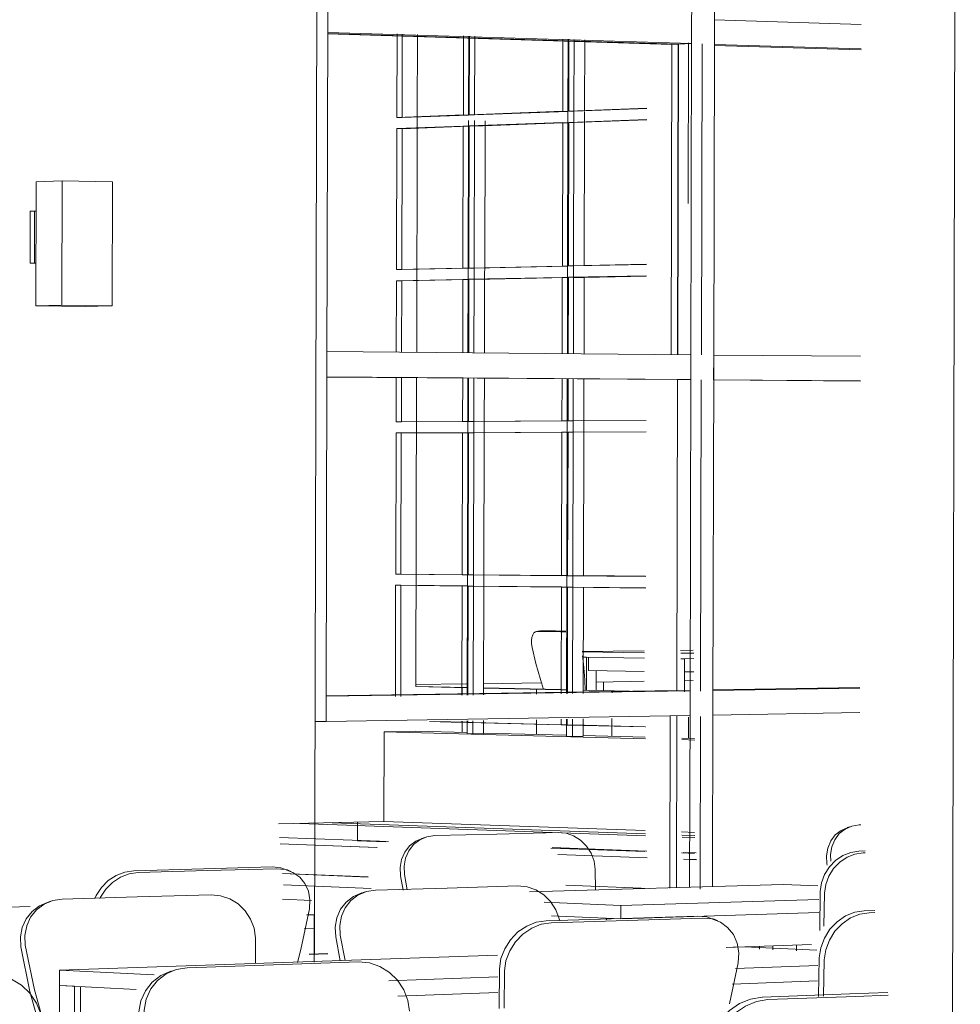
# Model space of a CAD drawing. Header units: metres. Extents: x -32 to 90, y -28 to 32.
# Tile 63 of 148: x 90.05561 to 90.05805, y 1.77589 to 1.77844. Entities that reach past the tile are written whole.
import ezdxf

# ---------------------------------------------------------------- set-up
doc = ezdxf.new("R2010")
doc.units = ezdxf.units.M
doc.linetypes.add('IMPORT-HIDDEN _4_', pattern=[0.005, 0.003333, -0.001667])
for name, color, linetype, lineweight in [('A-DETL-THIN', 151, 'Continuous', 18), ('A-FLOR', 192, 'Continuous', 18), ('A-GLAZ-CURT', 52, 'Continuous', 18), ('A-GLAZ-CWMG', 51, 'Continuous', 18), ('A-WALL', 113, 'Continuous', 18), ('A-WALL-PATT', 111, 'Continuous', 35), ('ARQ-PISO-DESN', 250, 'Continuous', 9), ('ARQ-PROJECAO', 250, 'IMPORT-HIDDEN _4_', 9), ('E-LITE-EQPM', 33, 'Continuous', 18), ('I-FURN', 30, 'Continuous', 18)]:
    doc.layers.add(name, color=color, linetype=linetype, lineweight=lineweight)

# ---------------------------------------------------------------- blocks, each defined once
blk = doc.blocks.new('FP_64-3-RESTAURANTE- ÁREA DE REFEIÇÃO AMPLIADA')
at = {"layer": 'A-WALL-PATT', "lineweight": 9}
for p, q in [((3.3045719, 1.776689), (3.304572, 1.7767089)), ((3.3047648, 1.776692), (3.3047648, 1.7767048)), ((3.3049606, 1.7766951), (3.3049606, 1.7767006)), ((3.3045717, 1.7765924), (3.3045718, 1.7766187)), ((3.3045718, 1.7766187), (3.3045718, 1.7766222)), ((3.3047646, 1.7766138), (3.3047647, 1.7766256)), ((3.3047646, 1.7765874), (3.3047646, 1.7766138)), ((3.3049604, 1.7766089), (3.3049605, 1.776629)), ((3.3051592, 1.7765772), (3.3051593, 1.7766325)), ((3.3049604, 1.7765823), (3.3049604, 1.7766089))]:
    blk.add_line(p, q, dxfattribs=at)
blk = doc.blocks.new('FP_65-3-RESTAURANTE- ÁREA DE REFEIÇÃO AMPLIADA')
at = {"layer": 'A-WALL-PATT', "lineweight": 9}
blk.add_line((3.3049382, 1.7767009), (3.3049382, 1.7767238), dxfattribs=at)

msp = doc.modelspace()

# ---------------------------------------------------------------- linework, layer by layer
at = {"layer": 'A-DETL-THIN', "lineweight": 9}
for p, q in [((90.0565572, 1.7763616), (90.0572354, 1.7763377)), ((90.0573301, 1.7763343), (90.0573636, 1.7763331))]:
    msp.add_line(p, q, dxfattribs=at)
at = {"layer": 'A-FLOR', "lineweight": 9}
for p, q in [((90.0564887, 1.7763599), (90.0564886, 1.7763112)), ((90.0565626, 1.7763084), (90.0564886, 1.7763112)), ((90.0565393, 1.7762937), (90.0562878, 1.7763032)), ((90.0572349, 1.7762833), (90.0569904, 1.7762924)), ((90.0573631, 1.7762785), (90.0573296, 1.7762798)), ((90.0572407, 1.7762671), (90.0570088, 1.7762759)), ((90.0573689, 1.7762622), (90.0573354, 1.7762635)), ((90.056294, 1.7762265), (90.0565162, 1.7762174)), ((90.0570293, 1.7761963), (90.0572467, 1.7761874)), ((90.0563691, 1.7761563), (90.0562938, 1.7761596))]:
    msp.add_line(p, q, dxfattribs=at)
at = {"layer": 'A-GLAZ-CURT', "lineweight": 9}
for p, q in [((90.0564111, 1.778406), (90.0573047, 1.7783783)), ((90.0573219, 1.778379), (90.0564113, 1.7784072)), ((90.0565915, 1.7784058), (90.0565909, 1.7781892)), ((90.0566047, 1.7781897), (90.0566052, 1.7784054)), ((90.0567636, 1.7781955), (90.0567641, 1.7784004)), ((90.0567778, 1.7784), (90.0567773, 1.7781952)), ((90.0567794, 1.7784), (90.056779, 1.7781961)), ((90.0567927, 1.7781966), (90.0567932, 1.7783995)), ((90.0570214, 1.778205), (90.0570219, 1.7783924)), ((90.0570376, 1.7783919), (90.0570372, 1.7782056)), ((90.0573047, 1.7783783), (90.0573028, 1.7775733)), ((90.0573219, 1.778379), (90.0573047, 1.7783783)), ((90.05732, 1.7775732), (90.0573219, 1.778379)), ((90.056779, 1.7781961), (90.0570214, 1.778205)), ((90.057035, 1.7782047), (90.0567927, 1.7781958)), ((90.0570353, 1.7782047), (90.0570214, 1.778205)), ((90.0570372, 1.7782056), (90.0572397, 1.7782131)), ((90.0570372, 1.7782056), (90.057051, 1.7782053)), ((90.0572397, 1.7782122), (90.057051, 1.7782053)), ((90.0565909, 1.7781892), (90.0567636, 1.7781955)), ((90.0565909, 1.7781892), (90.0566047, 1.7781888)), ((90.0567773, 1.7781952), (90.0566047, 1.7781888)), ((90.0567773, 1.7781952), (90.0567636, 1.7781955)), ((90.0570214, 1.7781755), (90.0567789, 1.7781668)), ((90.056779, 1.7781961), (90.0567927, 1.7781958)), ((90.0567926, 1.7781665), (90.0570208, 1.7781746)), ((90.0570205, 1.7778032), (90.0570214, 1.7781755)), ((90.0570213, 1.7781747), (90.0570349, 1.7781751)), ((90.0570214, 1.7781755), (90.0570352, 1.7781751)), ((90.0570371, 1.7781761), (90.0570362, 1.7778036)), ((90.0572397, 1.7781833), (90.0570371, 1.7781761)), ((90.0570371, 1.7781761), (90.0570509, 1.7781757)), ((90.0570509, 1.7781757), (90.0572396, 1.7781824)), ((90.0565909, 1.7781601), (90.05659, 1.7777941)), ((90.0567635, 1.7781663), (90.0565909, 1.7781601)), ((90.0565909, 1.7781601), (90.0566046, 1.7781598)), ((90.0566045, 1.778132), (90.0566046, 1.7781598)), ((90.0566046, 1.7781598), (90.056777, 1.7781659)), ((90.0567626, 1.7777978), (90.0567635, 1.7781663)), ((90.0567635, 1.7781663), (90.0567773, 1.778166)), ((90.0567789, 1.7781668), (90.056778, 1.7777981)), ((90.0567789, 1.7781668), (90.0567926, 1.7781665)), ((90.0566037, 1.7777944), (90.0566045, 1.7781312)), ((90.05659, 1.7777941), (90.0567626, 1.7777978)), ((90.05659, 1.7777941), (90.0566037, 1.7777939)), ((90.0567761, 1.7777975), (90.0566037, 1.7777939)), ((90.0567764, 1.7777976), (90.0567626, 1.7777978)), ((90.056778, 1.7777981), (90.0570205, 1.7778032)), ((90.056778, 1.7777981), (90.0567917, 1.7777979)), ((90.057034, 1.777803), (90.0567917, 1.7777979)), ((90.0570343, 1.777803), (90.0570205, 1.7778032)), ((90.0570362, 1.7778036), (90.0572388, 1.7778079)), ((90.0570362, 1.7778036), (90.05705, 1.7778034)), ((90.0565899, 1.777765), (90.0565894, 1.7775798)), ((90.0567625, 1.7777685), (90.0565899, 1.777765)), ((90.0565899, 1.777765), (90.0566036, 1.7777648)), ((90.0566032, 1.7775797), (90.0566036, 1.7777648)), ((90.0566036, 1.7777648), (90.056776, 1.7777683)), ((90.056762, 1.7775783), (90.0567625, 1.7777685)), ((90.0567625, 1.7777685), (90.0567763, 1.7777683)), ((90.0567779, 1.7777688), (90.0567774, 1.7775781)), ((90.0570204, 1.7777737), (90.0567779, 1.7777688)), ((90.0567779, 1.7777688), (90.0567917, 1.7777686)), ((90.0567917, 1.7777686), (90.0570339, 1.7777735)), ((90.0570199, 1.777576), (90.0570204, 1.7777737)), ((90.0570204, 1.7777737), (90.0570342, 1.7777735)), ((90.0570361, 1.777774), (90.0570356, 1.7775759)), ((90.0572387, 1.7777781), (90.0570361, 1.777774)), ((90.0570361, 1.777774), (90.0570499, 1.7777738)), ((90.0565893, 1.777514), (90.056589, 1.7773989)), ((90.0566027, 1.777399), (90.056603, 1.7775139)), ((90.0567616, 1.7773999), (90.0567619, 1.7775128)), ((90.0567773, 1.7775127), (90.056777, 1.7774)), ((90.0570195, 1.7774014), (90.0570198, 1.7775106)), ((90.0570355, 1.7775104), (90.0570352, 1.7774015)), ((90.0574127, 1.7775075), (90.0577939, 1.7775048)), ((90.057794, 1.7775051), (90.0574129, 1.7775078)), ((90.056589, 1.7773989), (90.0567616, 1.7773999)), ((90.056589, 1.7773989), (90.0566027, 1.7773989)), ((90.0567751, 1.7773999), (90.0566027, 1.7773989)), ((90.0567754, 1.7773999), (90.0567616, 1.7773999)), ((90.056777, 1.7774), (90.0570195, 1.7774014)), ((90.056777, 1.7774), (90.0567908, 1.7773999)), ((90.0570331, 1.7774013), (90.0567908, 1.7773999)), ((90.0570333, 1.7774013), (90.0570195, 1.7774014)), ((90.0570352, 1.7774015), (90.0572378, 1.7774026)), ((90.0570352, 1.7774015), (90.057049, 1.7774014)), ((90.0572378, 1.7774025), (90.057049, 1.7774014)), ((90.0565889, 1.7773699), (90.056588, 1.7770037)), ((90.0567615, 1.7773707), (90.0565889, 1.7773699)), ((90.0565889, 1.7773699), (90.0566026, 1.7773698)), ((90.0566017, 1.7770038), (90.0566026, 1.7773698)), ((90.0566026, 1.7773698), (90.056775, 1.7773706)), ((90.0567606, 1.777002), (90.0567615, 1.7773707)), ((90.0567615, 1.7773707), (90.0567753, 1.7773706)), ((90.0567769, 1.7773707), (90.056776, 1.7770019)), ((90.0570195, 1.7773718), (90.0567769, 1.7773707)), ((90.0567769, 1.7773707), (90.0567907, 1.7773707)), ((90.0567907, 1.7773707), (90.057033, 1.7773718)), ((90.0570186, 1.7769995), (90.0570195, 1.7773718)), ((90.0570195, 1.7773718), (90.0570333, 1.7773718)), ((90.0570352, 1.7773719), (90.0570343, 1.7769993)), ((90.0572378, 1.7773728), (90.0570352, 1.7773719)), ((90.0570352, 1.7773719), (90.057049, 1.7773719)), ((90.057049, 1.7773719), (90.0572377, 1.7773727)), ((90.056588, 1.7770037), (90.0566017, 1.7770038)), ((90.056588, 1.7770037), (90.0567606, 1.777002)), ((90.0567741, 1.7770021), (90.0566017, 1.7770038)), ((90.0567744, 1.7770021), (90.0567606, 1.777002)), ((90.056776, 1.7770019), (90.0567898, 1.777002)), ((90.056776, 1.7770019), (90.0570186, 1.7769995)), ((90.0570321, 1.7769996), (90.0567898, 1.777002)), ((90.0570324, 1.7769996), (90.0570186, 1.7769995)), ((90.0570343, 1.7769993), (90.0570481, 1.7769994)), ((90.0570343, 1.7769993), (90.0572369, 1.7769973)), ((90.0572368, 1.7769975), (90.0570481, 1.7769994)), ((90.0565879, 1.7769747), (90.0565872, 1.7766859)), ((90.0565879, 1.7769747), (90.0566017, 1.7769748)), ((90.0567606, 1.7769727), (90.0565879, 1.7769747)), ((90.0566009, 1.7766861), (90.0566017, 1.7769745)), ((90.0566017, 1.7769748), (90.0567741, 1.7769729)), ((90.0567599, 1.776689), (90.0567606, 1.7769727)), ((90.0567606, 1.7769727), (90.0567743, 1.7769729)), ((90.056776, 1.7769726), (90.0567753, 1.7766893)), ((90.056776, 1.7769726), (90.0567897, 1.7769727)), ((90.0570185, 1.7769699), (90.056776, 1.7769726)), ((90.0567897, 1.7769727), (90.0570174, 1.7769702)), ((90.0570178, 1.776693), (90.0570185, 1.7769699)), ((90.0570184, 1.7769702), (90.057032, 1.77697)), ((90.0570185, 1.7769699), (90.0570323, 1.77697)), ((90.0570342, 1.7769697), (90.0570335, 1.7766933)), ((90.0570342, 1.7769697), (90.057048, 1.7769698)), ((90.0572368, 1.7769675), (90.0570342, 1.7769697)), ((90.057048, 1.7769698), (90.0572367, 1.7769678)), ((90.0577921, 1.7767094), (90.0574109, 1.7767036)), ((90.057411, 1.776703), (90.0577923, 1.7767088)), ((90.0566754, 1.7766208), (90.0567597, 1.7766187)), ((90.0567732, 1.7766189), (90.0566891, 1.776621)), ((90.0567597, 1.7766187), (90.0567597, 1.7766222)), ((90.0567735, 1.7766189), (90.0567597, 1.7766187)), ((90.0567751, 1.7766225), (90.0567751, 1.7766183)), ((90.0567751, 1.7766183), (90.0567889, 1.7766185)), ((90.0567751, 1.7766183), (90.0570176, 1.7766122)), ((90.0570172, 1.7766128), (90.0567889, 1.7766185)), ((90.0570176, 1.7766122), (90.0570177, 1.7766267)), ((90.0570312, 1.7766125), (90.0570176, 1.7766128)), ((90.0570314, 1.7766125), (90.0570176, 1.7766122)), ((90.0570334, 1.776627), (90.0570333, 1.7766119)), ((90.0570333, 1.7766119), (90.0570471, 1.7766121)), ((90.0570333, 1.7766119), (90.057236, 1.7766068)), ((90.0572359, 1.7766074), (90.0570471, 1.7766121)), ((90.0573006, 1.7766358), (90.0572996, 1.7761888)), ((90.0573168, 1.7761893), (90.0573178, 1.7766361))]:
    msp.add_line(p, q, dxfattribs=at)
at = {"layer": 'A-GLAZ-CWMG', "lineweight": 9}
for p, q in [((90.0573581, 1.779284), (90.0573561, 1.7784125)), ((90.0574174, 1.7792807), (90.0574153, 1.7784107)), ((90.0564116, 1.7784098), (90.0564118, 1.7784756)), ((90.0564117, 1.7784427), (90.0564095, 1.7775483)), ((90.0573561, 1.7784446), (90.057356, 1.7783805)), ((90.0574153, 1.7783787), (90.0574154, 1.7784426)), ((90.0577964, 1.7784301), (90.0574154, 1.7784426)), ((90.0573215, 1.778379), (90.0564113, 1.7784072)), ((90.057356, 1.7783805), (90.0564116, 1.7784098)), ((90.0573561, 1.7784125), (90.057354, 1.7775408)), ((90.0574153, 1.7784107), (90.0574133, 1.7775403)), ((90.0570354, 1.7783919), (90.0570349, 1.7781899)), ((90.0570511, 1.7783915), (90.0570507, 1.7782061)), ((90.0570787, 1.7783906), (90.0570783, 1.7782071)), ((90.0573197, 1.7775732), (90.0573215, 1.778379)), ((90.057356, 1.7783805), (90.0573215, 1.778379)), ((90.057796, 1.7783643), (90.0574149, 1.7783761)), ((90.0577963, 1.7783668), (90.0574153, 1.7783787)), ((90.0570507, 1.7782061), (90.0570506, 1.7781905)), ((90.0570783, 1.7782045), (90.0570782, 1.7781898)), ((90.056777, 1.7781806), (90.056776, 1.7777829)), ((90.0567924, 1.7781811), (90.0567924, 1.7781673)), ((90.0568199, 1.7781804), (90.0568199, 1.7781683)), ((90.0570349, 1.7781899), (90.057034, 1.7777883)), ((90.0570506, 1.7781765), (90.0570497, 1.7778039)), ((90.0570506, 1.7781905), (90.0570506, 1.7781765)), ((90.0570782, 1.7781775), (90.0570773, 1.7778045)), ((90.0570782, 1.7781898), (90.0570782, 1.7781775)), ((90.0567924, 1.7781673), (90.0567915, 1.7777984)), ((90.0568199, 1.7781683), (90.056819, 1.777799)), ((90.0567915, 1.7777984), (90.0567914, 1.7777833)), ((90.056819, 1.777799), (90.0568189, 1.7777829)), ((90.057034, 1.7777883), (90.0570335, 1.7775759)), ((90.0572387, 1.7778074), (90.0570497, 1.7778034)), ((90.0570497, 1.7778039), (90.0570497, 1.7777886)), ((90.0570497, 1.7777743), (90.0570497, 1.7778034)), ((90.0570497, 1.7777886), (90.0570497, 1.7777743)), ((90.056776, 1.7777829), (90.0567755, 1.7775782)), ((90.0567914, 1.7777691), (90.0567909, 1.777578)), ((90.0567914, 1.7777833), (90.0567914, 1.7777691)), ((90.0568189, 1.7777697), (90.0568184, 1.7775778)), ((90.0568189, 1.7777829), (90.0568189, 1.7777697)), ((90.0570497, 1.7777743), (90.0570492, 1.7775758)), ((90.0572386, 1.7777776), (90.0570497, 1.7777738)), ((90.0570772, 1.7777734), (90.0570497, 1.7777738)), ((90.0570772, 1.7777744), (90.0570768, 1.7775755)), ((90.0572385, 1.7777767), (90.0570772, 1.7777734)), ((90.0564094, 1.7775154), (90.0564096, 1.7775812)), ((90.0573541, 1.7775729), (90.0564096, 1.7775812)), ((90.0573541, 1.7775729), (90.057354, 1.7775088)), ((90.0574132, 1.7775083), (90.0574134, 1.7775723)), ((90.0577945, 1.777569), (90.0574134, 1.7775723)), ((90.0564095, 1.7775483), (90.0564072, 1.7766535)), ((90.057354, 1.7775408), (90.057352, 1.7766688)), ((90.0574133, 1.7775403), (90.0574113, 1.7766697)), ((90.0573195, 1.7775084), (90.056409, 1.7775148)), ((90.057354, 1.7775088), (90.0564094, 1.7775154)), ((90.0567754, 1.7775127), (90.0567751, 1.7773852)), ((90.0567908, 1.7775126), (90.0567905, 1.7774001)), ((90.0568183, 1.7775124), (90.056818, 1.7774002)), ((90.0570333, 1.7775105), (90.057033, 1.7773866)), ((90.057049, 1.7775103), (90.0570488, 1.7774015)), ((90.0570766, 1.7775101), (90.0570765, 1.7774645)), ((90.0573176, 1.7767003), (90.0573195, 1.777509)), ((90.057354, 1.7775088), (90.0573195, 1.7775084)), ((90.057794, 1.7775051), (90.0574129, 1.7775078)), ((90.0577944, 1.7775057), (90.0574132, 1.7775083)), ((90.0570765, 1.7774642), (90.0570764, 1.7774017)), ((90.0567751, 1.7773852), (90.0567741, 1.7769875)), ((90.0567905, 1.7773853), (90.0567904, 1.7773708)), ((90.0567905, 1.7774001), (90.0567905, 1.7773853)), ((90.056818, 1.7773852), (90.0568179, 1.7773709)), ((90.056818, 1.7774002), (90.056818, 1.7773852)), ((90.057033, 1.7773866), (90.0570321, 1.7769848)), ((90.0570488, 1.7774015), (90.0570487, 1.7773866)), ((90.0570487, 1.7773866), (90.0570487, 1.777372)), ((90.0570764, 1.7774017), (90.0570763, 1.7773865)), ((90.0570763, 1.7773865), (90.0570763, 1.7773721)), ((90.0567904, 1.7773708), (90.0567895, 1.7770017)), ((90.0568179, 1.7773709), (90.056817, 1.7770014)), ((90.0570487, 1.777372), (90.0570478, 1.7769992)), ((90.0570763, 1.7773721), (90.0570754, 1.7769991)), ((90.0567895, 1.7770017), (90.0567895, 1.7769873)), ((90.056817, 1.7770014), (90.056817, 1.7769875)), ((90.0570477, 1.7769698), (90.0570478, 1.7769992)), ((90.0570478, 1.7769994), (90.0570754, 1.7769996)), ((90.0572368, 1.7769975), (90.0570478, 1.7769994)), ((90.0570478, 1.7769992), (90.0570478, 1.7769846)), ((90.0570754, 1.7769996), (90.0572367, 1.776998)), ((90.0567741, 1.7769875), (90.0567734, 1.7766892)), ((90.0567895, 1.7769724), (90.0567888, 1.7766895)), ((90.0567895, 1.7769873), (90.0567895, 1.7769724)), ((90.056817, 1.7769721), (90.0568163, 1.7766899)), ((90.056817, 1.7769875), (90.056817, 1.7769721)), ((90.0570321, 1.7769848), (90.0570314, 1.7766933)), ((90.0570478, 1.7769846), (90.0570477, 1.7769696)), ((90.0572367, 1.7769677), (90.0570477, 1.7769698)), ((90.0570477, 1.7769696), (90.0570471, 1.7766935)), ((90.0570753, 1.7769693), (90.0570747, 1.7766939)), ((90.0564069, 1.7766877), (90.0573176, 1.7767016)), ((90.0573521, 1.7767008), (90.0564073, 1.7766864)), ((90.0573176, 1.7767016), (90.0573521, 1.7767008)), ((90.0573521, 1.7767008), (90.0573519, 1.7766367)), ((90.057411, 1.776703), (90.0577923, 1.7767088)), ((90.0574112, 1.7766377), (90.0574114, 1.7767017)), ((90.0577926, 1.7767076), (90.0574114, 1.7767017)), ((90.0564071, 1.7766206), (90.0564073, 1.7766864)), ((90.057352, 1.7766688), (90.0573509, 1.7761903)), ((90.0574113, 1.7766697), (90.0574102, 1.7761921)), ((90.0577924, 1.7766442), (90.0574112, 1.7766377)), ((90.0563779, 1.7766213), (90.0564071, 1.7766206)), ((90.0573519, 1.7766367), (90.0564071, 1.7766206)), ((90.0567732, 1.7766225), (90.0567731, 1.7765897)), ((90.0567886, 1.7766179), (90.0567885, 1.7765892)), ((90.0567886, 1.7766227), (90.0567886, 1.7766179)), ((90.0568161, 1.7766172), (90.056816, 1.7765897)), ((90.0568161, 1.7766232), (90.0568161, 1.7766172)), ((90.0570312, 1.776627), (90.0570311, 1.7765829)), ((90.0570469, 1.7766272), (90.0570469, 1.7766115)), ((90.0570745, 1.7766277), (90.0570745, 1.7766108)), ((90.0573164, 1.7761893), (90.0573175, 1.7766361)), ((90.0567885, 1.7765892), (90.0567731, 1.7765897)), ((90.056816, 1.7765897), (90.0567885, 1.7765892)), ((90.0570469, 1.7766115), (90.0570468, 1.7765825)), ((90.0570745, 1.7766108), (90.0570744, 1.776583)), ((90.0570468, 1.7765825), (90.0570311, 1.7765829)), ((90.0570744, 1.776583), (90.0570468, 1.7765825))]:
    msp.add_line(p, q, dxfattribs=at)
at = {"layer": 'A-WALL', "lineweight": 9}
for p, q in [((90.0580279, 1.773477), (90.0580534, 1.7850862)), ((90.0563877, 1.7802042), (90.0563771, 1.7760168)), ((90.0566446, 1.7784042), (90.0566441, 1.7781912)), ((90.0573471, 1.7779659), (90.057348, 1.7783824)), ((90.0573814, 1.7775728), (90.0573833, 1.7783803)), ((90.0566441, 1.7781905), (90.0566426, 1.7775793)), ((90.0566424, 1.7775136), (90.0566404, 1.7767115)), ((90.0573794, 1.7766994), (90.0573812, 1.7775079)), ((90.0567719, 1.7767186), (90.0566396, 1.7767167)), ((90.0569659, 1.7767214), (90.0568147, 1.7767192)), ((90.0571964, 1.7767248), (90.0571084, 1.7767235)), ((90.0572325, 1.7767253), (90.0571965, 1.7767248)), ((90.0573603, 1.7767272), (90.0573363, 1.7767268)), ((90.0566404, 1.7767119), (90.0567731, 1.7767091)), ((90.0567731, 1.7767087), (90.0566404, 1.7767115)), ((90.0568161, 1.7767081), (90.0570171, 1.7767039)), ((90.0570171, 1.7767035), (90.0568162, 1.7767077)), ((90.0570175, 1.7767038), (90.0570311, 1.7767036)), ((90.0570311, 1.7767032), (90.0570175, 1.7767034)), ((90.0570745, 1.7767026), (90.0572358, 1.7766992)), ((90.0572359, 1.7766988), (90.0570746, 1.7767022)), ((90.0573782, 1.7761861), (90.0573792, 1.7766338)), ((90.0565578, 1.776594), (90.0565572, 1.7763616)), ((90.0566401, 1.7765955), (90.0565578, 1.776594)), ((90.057236, 1.7765764), (90.0565578, 1.776594)), ((90.0566401, 1.7765955), (90.0567729, 1.7765921)), ((90.0568159, 1.776591), (90.0570308, 1.7765854)), ((90.0570743, 1.7765843), (90.0572356, 1.7765801)), ((90.0573303, 1.7765776), (90.0573638, 1.7765768)), ((90.0573642, 1.776573), (90.0573307, 1.7765739)), ((90.0562836, 1.776355), (90.0565572, 1.7763616)), ((90.0565572, 1.7763616), (90.0572354, 1.7763377)), ((90.0573301, 1.7763343), (90.0573636, 1.7763331)), ((90.0563631, 1.7760175), (90.0564115, 1.7760191)), ((90.0564119, 1.776018), (90.0563632, 1.7760164))]:
    msp.add_line(p, q, dxfattribs=at)
at = {"layer": 'ARQ-PISO-DESN', "color": 59}
for p, q in [((90.057236, 1.7763294), (90.0564228, 1.7763583)), ((90.0562877, 1.7763035), (90.0565396, 1.7762939)), ((90.0570086, 1.7762761), (90.0572407, 1.7762673)), ((90.0565163, 1.7762172), (90.056294, 1.7762263)), ((90.0572467, 1.7761873), (90.0570293, 1.7761962))]:
    msp.add_line(p, q, dxfattribs=at)
at = {"layer": 'ARQ-PISO-DESN'}
for p, q in [((90.0573642, 1.7763248), (90.0573307, 1.776326)), ((90.0573353, 1.7762637), (90.0573689, 1.7762625))]:
    msp.add_line(p, q, dxfattribs=at)
at = {"layer": 'ARQ-PROJECAO', "color": 59, "linetype": 'Continuous'}
for p, q in [((90.0572364, 1.7763242), (90.0563395, 1.7763563)), ((90.0562864, 1.7763201), (90.0565689, 1.7763095)), ((90.0569941, 1.7762937), (90.0572394, 1.7762845)), ((90.056524, 1.7761874), (90.0562964, 1.776197))]:
    msp.add_line(p, q, dxfattribs=at)
at = {"layer": 'ARQ-PROJECAO', "linetype": 'Continuous'}
for p, q in [((90.0573646, 1.7763197), (90.0573311, 1.7763209)), ((90.0573341, 1.776281), (90.0573676, 1.7762798))]:
    msp.add_line(p, q, dxfattribs=at)
at = {"layer": 'E-LITE-EQPM', "lineweight": 9}
for p, q in [((90.0556536, 1.7777001), (90.0556545, 1.7780221)), ((90.0556545, 1.7780221), (90.0557224, 1.7780242)), ((90.0557224, 1.7780242), (90.0557216, 1.7777013)), ((90.0557224, 1.7780242), (90.0558527, 1.7780216)), ((90.0558519, 1.7776998), (90.0558527, 1.7780216)), ((90.0556391, 1.7778107), (90.0556394, 1.7779453)), ((90.0556394, 1.7779453), (90.0556509, 1.7779456)), ((90.0556509, 1.7779456), (90.0556506, 1.777811)), ((90.0556509, 1.7779456), (90.0556543, 1.7779456)), ((90.0556506, 1.777811), (90.0556391, 1.7778107)), ((90.0556539, 1.777811), (90.0556506, 1.777811)), ((90.0557216, 1.7777013), (90.0556536, 1.7777001)), ((90.0556536, 1.7777001), (90.0556576, 1.7777)), ((90.0557826, 1.7776986), (90.0556576, 1.7777001)), ((90.0558519, 1.7776998), (90.0557216, 1.7777013)), ((90.0558479, 1.7776998), (90.0557826, 1.7776986)), ((90.0558479, 1.7776997), (90.0558519, 1.7776998))]:
    msp.add_line(p, q, dxfattribs=at)
at = {"layer": 'I-FURN', "lineweight": 9}
for p, q in [((90.0569531, 1.7768546), (90.056961, 1.7768563)), ((90.0569945, 1.7768542), (90.0569556, 1.7768549)), ((90.0569587, 1.7768556), (90.0569635, 1.7768566)), ((90.0569635, 1.7768566), (90.0570024, 1.776856)), ((90.0570154, 1.7768539), (90.0569945, 1.7768542)), ((90.0570024, 1.776856), (90.0570153, 1.7768558)), ((90.0570161, 1.7768558), (90.0570297, 1.7768556)), ((90.0570297, 1.7768537), (90.0570161, 1.7768539)), ((90.0572328, 1.7768043), (90.0570721, 1.7768023)), ((90.0570722, 1.7768022), (90.0572335, 1.7767994)), ((90.0573605, 1.7768059), (90.0573271, 1.7768055)), ((90.0573281, 1.7767982), (90.0573615, 1.7767986)), ((90.0570725, 1.776788), (90.0570831, 1.7767878)), ((90.0572334, 1.7767851), (90.0570725, 1.776788)), ((90.0570829, 1.7767018), (90.0570831, 1.7767878)), ((90.0570883, 1.7767538), (90.0570884, 1.7767877)), ((90.0573615, 1.7767843), (90.0573281, 1.7767839)), ((90.0573281, 1.7767839), (90.0573375, 1.776784)), ((90.0573373, 1.7766979), (90.0573375, 1.776784)), ((90.0572333, 1.776751), (90.0570883, 1.7767538)), ((90.0571084, 1.7767013), (90.0571085, 1.7767534)), ((90.0573614, 1.7767501), (90.0573374, 1.7767497)), ((90.0570098, 1.7763328), (90.0568503, 1.7763288)), ((90.0577597, 1.7763456), (90.0577701, 1.7763489)), ((90.0577952, 1.7763526), (90.0577909, 1.7763525)), ((90.0566555, 1.7763171), (90.0566658, 1.7763206)), ((90.0568503, 1.7763288), (90.0566894, 1.7763248)), ((90.0577899, 1.7762846), (90.0578062, 1.776285)), ((90.0578063, 1.7762803), (90.0578011, 1.7762802)), ((90.0559086, 1.7762336), (90.0560889, 1.7762385)), ((90.0560999, 1.7762339), (90.0559196, 1.776229)), ((90.0560889, 1.7762385), (90.0562675, 1.7762434)), ((90.0562785, 1.7762387), (90.0560999, 1.7762339)), ((90.0563051, 1.7762366), (90.0563161, 1.776232)), ((90.0571068, 1.7761833), (90.057106, 1.7762374)), ((90.0577077, 1.7762482), (90.0577072, 1.7762512)), ((90.0566071, 1.7761835), (90.0566006, 1.7762202)), ((90.0566109, 1.7762236), (90.0566181, 1.7761838)), ((90.0564967, 1.7761747), (90.0565085, 1.7761786)), ((90.0567212, 1.7761887), (90.0565352, 1.7761834)), ((90.0569053, 1.7761941), (90.0567212, 1.7761887)), ((90.0575936, 1.7761979), (90.0569354, 1.7761786)), ((90.057684, 1.7761943), (90.0575936, 1.7761979)), ((90.0576887, 1.7760781), (90.0576894, 1.7761799)), ((90.0556814, 1.7761505), (90.0556931, 1.7761545)), ((90.0559166, 1.7761655), (90.0557224, 1.7761599)), ((90.0561089, 1.776171), (90.0559166, 1.7761655)), ((90.0569731, 1.7761521), (90.0571726, 1.7761436)), ((90.0571726, 1.7761436), (90.0576866, 1.7761592)), ((90.0577006, 1.7761754), (90.0576995, 1.7760898)), ((90.0556394, 1.7761406), (90.0550677, 1.7761238)), ((90.0571725, 1.7761087), (90.0571726, 1.7761436)), ((90.0578037, 1.7761297), (90.0578312, 1.7761306)), ((90.0563576, 1.7761187), (90.0563767, 1.7761193)), ((90.0563767, 1.7761193), (90.0563577, 1.7761202)), ((90.0563767, 1.7761193), (90.0563766, 1.7760837)), ((90.0569785, 1.7761038), (90.0571758, 1.77611)), ((90.0571888, 1.7761047), (90.0569914, 1.7760984)), ((90.0571725, 1.7761087), (90.0569923, 1.7761167)), ((90.0571353, 1.7761062), (90.0571354, 1.7761103)), ((90.0571354, 1.7761103), (90.0571725, 1.7761087)), ((90.0576864, 1.7761249), (90.0571725, 1.7761087)), ((90.0571725, 1.7761087), (90.0572314, 1.7761105)), ((90.0571758, 1.77611), (90.057371, 1.7761161)), ((90.057384, 1.7761108), (90.0571888, 1.7761047)), ((90.0574104, 1.7761094), (90.0574234, 1.7761041)), ((90.0578313, 1.776125), (90.0578167, 1.7761245)), ((90.0563502, 1.7760828), (90.0563766, 1.7760837)), ((90.0563766, 1.7760837), (90.0563502, 1.7760828)), ((90.0563766, 1.7760837), (90.0563764, 1.7759967)), ((90.0569914, 1.7760984), (90.0569665, 1.7760947)), ((90.0562245, 1.7759927), (90.056224, 1.7760593)), ((90.0564439, 1.7760001), (90.0564324, 1.7760625)), ((90.0564442, 1.7760664), (90.0564565, 1.7760005)), ((90.0576671, 1.7760423), (90.0574459, 1.7760348)), ((90.0574925, 1.7760359), (90.0574636, 1.776035)), ((90.0576809, 1.7760272), (90.0574925, 1.7760359)), ((90.0575321, 1.7760301), (90.0575321, 1.7760372)), ((90.0575669, 1.7760384), (90.0575668, 1.7760285)), ((90.057628, 1.7760405), (90.057628, 1.7760255)), ((90.0568524, 1.7760143), (90.0557155, 1.775976)), ((90.0576858, 1.7759072), (90.0576871, 1.7760078)), ((90.0577001, 1.7760026), (90.0576987, 1.7759077)), ((90.0557155, 1.775976), (90.0557154, 1.7759358)), ((90.0557155, 1.775976), (90.0559613, 1.7759631)), ((90.0560012, 1.7759715), (90.0560149, 1.775976)), ((90.0562704, 1.7759894), (90.0560467, 1.7759818)), ((90.0564914, 1.7759969), (90.0562704, 1.7759894)), ((90.0568564, 1.7758761), (90.0568572, 1.775979)), ((90.0568701, 1.7759736), (90.0568692, 1.7758766)), ((90.0574548, 1.7758882), (90.0574767, 1.7759948)), ((90.0574698, 1.7759797), (90.0576834, 1.7759873)), ((90.0559786, 1.7759617), (90.0560047, 1.7759728)), ((90.0565705, 1.775948), (90.0568532, 1.775958)), ((90.0576832, 1.7759475), (90.0574614, 1.7759394)), ((90.0557149, 1.7757468), (90.0557154, 1.7759358)), ((90.0557154, 1.7759358), (90.0557545, 1.7759337)), ((90.0559145, 1.7759251), (90.0557154, 1.7759358)), ((90.0557545, 1.7759337), (90.055754, 1.7757484)), ((90.0557701, 1.7759329), (90.0557698, 1.7758379)), ((90.0568532, 1.7759173), (90.0565936, 1.7759078)), ((90.05754, 1.7759054), (90.0577664, 1.7759138)), ((90.0577819, 1.7759075), (90.0575542, 1.775899)), ((90.0577664, 1.7759138), (90.0578656, 1.7759175)), ((90.0578658, 1.7759107), (90.0577819, 1.7759075))]:
    msp.add_line(p, q, dxfattribs=at)
for points in [[(90.0569556, 1.7768549, 0), (90.0569508, 1.7768539, 0), (90.0569467, 1.7768508, 0), (90.0569435, 1.7768458, 0), (90.0569413, 1.7768391, 0), (90.0569403, 1.7768312, 0), (90.0569405, 1.7768224, 0), (90.0569419, 1.7768132, 0)], [(90.0569419, 1.7768132, 0), (90.0569519, 1.7767713, 0), (90.0569635, 1.7767298, 0), (90.0569716, 1.7767042, 0)], [(90.0570732, 1.7767911, 0), (90.0570754, 1.7767709, 0), (90.0570786, 1.7767294, 0), (90.0570798, 1.7767019, 0)], [(90.057106, 1.7762374, 0), (90.0571028, 1.7762587, 0), (90.0570952, 1.7762791, 0), (90.0570833, 1.7762974, 0), (90.0570679, 1.7763126, 0), (90.0570499, 1.776324, 0), (90.0570302, 1.7763308, 0), (90.0570098, 1.7763328, 0)], [(90.0577072, 1.7762512, 0), (90.057706, 1.7762721, 0), (90.0577094, 1.7762924, 0), (90.0577171, 1.7763109, 0), (90.0577288, 1.7763266, 0), (90.0577438, 1.7763385, 0), (90.0577614, 1.7763462, 0)], [(90.0577909, 1.7763525, 0), (90.0577718, 1.7763496, 0), (90.0577543, 1.7763419, 0), (90.0577393, 1.7763299, 0), (90.0577275, 1.7763142, 0), (90.0577198, 1.7762958, 0), (90.0577164, 1.7762755, 0), (90.0577171, 1.7762582, 0)], [(90.0566006, 1.7762202, 0), (90.0565994, 1.7762418, 0), (90.0566032, 1.7762628, 0), (90.0566115, 1.7762818, 0), (90.0566241, 1.776298, 0), (90.0566402, 1.7763103, 0), (90.0566588, 1.7763183, 0), (90.056662, 1.7763191, 0)], [(90.0566894, 1.7763248, 0), (90.0566692, 1.7763217, 0), (90.0566505, 1.7763138, 0), (90.0566344, 1.7763014, 0), (90.0566219, 1.7762853, 0), (90.0566135, 1.7762662, 0), (90.0566098, 1.7762453, 0), (90.0566109, 1.7762236, 0)], [(90.0576894, 1.7761799, 0), (90.0576928, 1.7762022, 0), (90.057701, 1.7762239, 0), (90.0577135, 1.7762436, 0), (90.0577296, 1.7762604, 0), (90.0577484, 1.7762732, 0), (90.0577689, 1.7762814, 0), (90.0577899, 1.7762846, 0)], [(90.0578011, 1.7762802, 0), (90.0577801, 1.776277, 0), (90.0577596, 1.7762688, 0), (90.0577408, 1.7762559, 0), (90.0577247, 1.7762392, 0), (90.0577122, 1.7762194, 0), (90.0577041, 1.7761978, 0), (90.0577006, 1.7761754, 0)], [(90.0558072, 1.7761616, 0), (90.0558109, 1.7761696, 0), (90.0558245, 1.7761904, 0), (90.0558421, 1.776208, 0), (90.0558628, 1.7762216, 0), (90.0558853, 1.7762303, 0), (90.0559086, 1.7762336, 0)], [(90.0559196, 1.776229, 0), (90.0558963, 1.7762256, 0), (90.0558737, 1.7762169, 0), (90.0558531, 1.7762034, 0), (90.0558355, 1.7761857, 0), (90.0558219, 1.7761649, 0), (90.0558204, 1.7761619, 0)], [(90.0562675, 1.7762434, 0), (90.0562897, 1.7762412, 0), (90.0563102, 1.7762338, 0)], [(90.0563642, 1.7761352, 0), (90.0563655, 1.7761584, 0), (90.0563615, 1.7761805, 0), (90.0563524, 1.7762003, 0), (90.0563388, 1.7762169, 0), (90.0563212, 1.7762292, 0), (90.0563008, 1.7762366, 0), (90.0562785, 1.7762387, 0)], [(90.0565352, 1.7761834, 0), (90.0565118, 1.7761798, 0), (90.0564901, 1.7761705, 0), (90.0564715, 1.7761562, 0), (90.056457, 1.7761375, 0), (90.0564472, 1.7761155, 0), (90.0564429, 1.7760913, 0), (90.0564442, 1.7760664, 0)], [(90.0570139, 1.7761037, 0), (90.0570126, 1.7761091, 0), (90.0570038, 1.7761325, 0), (90.0569901, 1.7761535, 0), (90.0569724, 1.776171, 0), (90.0569516, 1.776184, 0), (90.0569288, 1.7761918, 0), (90.0569053, 1.7761941, 0)], [(90.055615, 1.7760363, 0), (90.0556138, 1.7760618, 0), (90.0556185, 1.7760864, 0), (90.0556288, 1.776109, 0), (90.0556441, 1.7761281, 0), (90.0556636, 1.7761428, 0), (90.0556862, 1.7761522, 0), (90.0556862, 1.7761522, 0)], [(90.0557224, 1.7761599, 0), (90.0556979, 1.7761562, 0), (90.0556753, 1.7761467, 0), (90.0556558, 1.7761321, 0), (90.0556405, 1.7761129, 0), (90.0556302, 1.7760904, 0), (90.0556255, 1.7760657, 0), (90.0556267, 1.7760402, 0)], [(90.056224, 1.7760593, 0), (90.0562204, 1.7760843, 0), (90.0562113, 1.7761082, 0), (90.0561971, 1.7761297, 0), (90.0561788, 1.7761475, 0), (90.0561571, 1.7761608, 0), (90.0561334, 1.7761688, 0), (90.0561089, 1.776171, 0)], [(90.0564324, 1.7760625, 0), (90.0564311, 1.7760874, 0), (90.0564354, 1.7761116, 0), (90.0564451, 1.7761336, 0), (90.0564597, 1.7761523, 0), (90.0564783, 1.7761666, 0), (90.0564999, 1.7761759, 0)], [(90.0563334, 1.7759954, 0), (90.0563421, 1.7760289, 0), (90.0563642, 1.7761352, 0)], [(90.0576871, 1.7760078, 0), (90.0576911, 1.7760337, 0), (90.0577006, 1.7760589, 0), (90.0577151, 1.7760818, 0), (90.0577337, 1.7761013, 0), (90.0577555, 1.7761163, 0), (90.0577793, 1.7761259, 0), (90.0578037, 1.7761297, 0)], [(90.0568572, 1.775979, 0), (90.0568612, 1.7760055, 0), (90.056871, 1.7760312, 0), (90.056886, 1.7760547, 0), (90.0569054, 1.7760747, 0), (90.0569282, 1.77609, 0), (90.056953, 1.7760999, 0), (90.0569785, 1.7761038, 0)], [(90.057371, 1.7761161, 0), (90.0573953, 1.7761138, 0), (90.0574176, 1.7761055, 0)], [(90.0574767, 1.7759948, 0), (90.0574783, 1.7760208, 0), (90.0574741, 1.7760456, 0), (90.0574644, 1.7760679, 0), (90.0574496, 1.7760865, 0), (90.0574306, 1.7761003, 0), (90.0574083, 1.7761086, 0), (90.057384, 1.7761108, 0)], [(90.0578167, 1.7761245, 0), (90.0577923, 1.7761207, 0), (90.0577685, 1.7761111, 0), (90.0577467, 1.7760961, 0), (90.0577281, 1.7760766, 0), (90.0577136, 1.7760536, 0), (90.0577041, 1.7760285, 0), (90.0577001, 1.7760026, 0)], [(90.0569659, 1.7760946, 0), (90.0569411, 1.7760847, 0), (90.0569183, 1.7760693, 0), (90.0568989, 1.7760494, 0), (90.0568839, 1.7760259, 0), (90.0568741, 1.7760002, 0), (90.0568701, 1.7759736, 0)], [(90.055691, 1.7757453, 0), (90.0556704, 1.7758058, 0), (90.0556384, 1.7759202, 0), (90.055615, 1.7760363, 0)], [(90.0556267, 1.7760402, 0), (90.0556501, 1.7759241, 0), (90.0556821, 1.7758096, 0), (90.0557039, 1.7757459, 0)], [(90.0560467, 1.7759818, 0), (90.0560185, 1.7759774, 0), (90.0559924, 1.7759663, 0), (90.0559699, 1.7759491, 0), (90.0559523, 1.7759267, 0), (90.0559405, 1.7759004, 0), (90.0559352, 1.7758716, 0), (90.0559366, 1.7758419, 0)], [(90.0566239, 1.775869, 0), (90.0566197, 1.7758967, 0), (90.0566092, 1.7759244, 0), (90.0565929, 1.7759493, 0), (90.0565717, 1.7759699, 0), (90.0565468, 1.7759852, 0), (90.0565196, 1.7759944, 0), (90.0564914, 1.7759969, 0)], [(90.0556709, 1.7758319, 0), (90.0556667, 1.7758618, 0), (90.0556558, 1.7758902, 0), (90.0556388, 1.7759156, 0), (90.0556167, 1.7759368, 0), (90.0555906, 1.7759525, 0), (90.055562, 1.7759619, 0), (90.0555323, 1.7759644, 0)], [(90.0559228, 1.7758374, 0), (90.0559214, 1.7758671, 0), (90.0559267, 1.7758959, 0), (90.0559385, 1.7759222, 0), (90.0559562, 1.7759445, 0), (90.0559784, 1.7759616, 0)], [(90.0573981, 1.7757584, 0), (90.0574029, 1.7757895, 0), (90.0574143, 1.7758197, 0), (90.0574318, 1.7758473, 0), (90.0574543, 1.7758708, 0), (90.0574806, 1.7758889, 0), (90.0575093, 1.7759006, 0), (90.0575388, 1.7759053, 0)], [(90.0575542, 1.775899, 0), (90.0575248, 1.7758942, 0), (90.0574961, 1.7758825, 0), (90.0574697, 1.7758644, 0), (90.0574472, 1.7758409, 0), (90.0574298, 1.7758133, 0), (90.0574183, 1.7757831, 0), (90.0574136, 1.7757519, 0)]]:
    msp.add_polyline3d(points, dxfattribs=at)

# ---------------------------------------------------------------- block references
at = {"layer": 'A-WALL', "lineweight": 9}
for name in ['FP_65-3-RESTAURANTE- ÁREA DE REFEIÇÃO AMPLIADA', 'FP_64-3-RESTAURANTE- ÁREA DE REFEIÇÃO AMPLIADA']:
    msp.add_blockref(name, (86.7521889, 0), dxfattribs=at)

doc.saveas('drawing.dxf')
